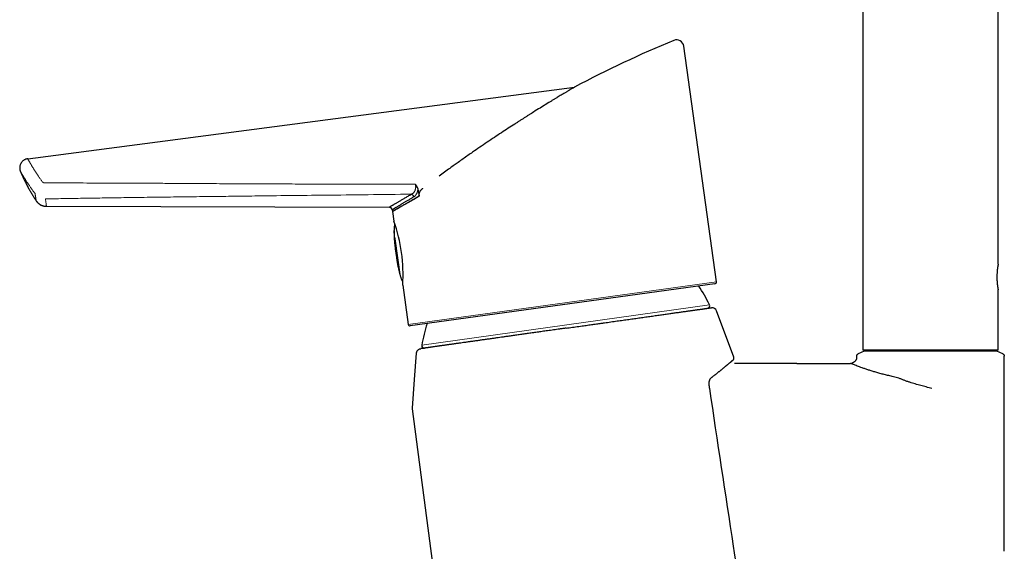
# Model space of a CAD drawing. Header units: millimetres. Extents: x 8 to 850, y 12 to 844.
# Tile 2 of 29: x 149 to 309, y 601 to 688. Entities that reach past the tile are written whole.
import ezdxf

# ---------------------------------------------------------------- set-up
doc = ezdxf.new("R2010")
doc.units = ezdxf.units.MM

msp = doc.modelspace()

# ---------------------------------------------------------------- linework, layer by layer
at = {"color": 7, "linetype": 'Continuous', "lineweight": 30}
for p, q in [((286.14, 795.11), (286.14, 634.16)), ((308.14, 648.16), (308.14, 795.11)), ((262.35, 645.3), (257.05, 683.59)), ((150.4, 665.28), (239.28, 676.94)), ((239.18, 676.89), (239.09, 676.83)), ((239.18, 676.89), (239.09, 676.83)), ((239.18, 676.89), (239.18, 676.89)), ((239.2, 676.9), (239.22, 676.91)), ((239.21, 676.9), (239.27, 676.94)), ((239.26, 676.93), (239.21, 676.9)), ((239.22, 676.91), (239.28, 676.94)), ((239.28, 676.94), (239.25, 676.93)), ((239.26, 676.93), (239.25, 676.93)), ((239.28, 676.94), (239.28, 676.94)), ((149.21, 663.21), (149.21, 663.21)), ((214.04, 659.21), (213.78, 659.07)), ((214.04, 659.21), (213.78, 659.07)), ((213.78, 659.07), (213.78, 659.07)), ((153.44, 657.56), (209.16, 657.42)), ((153.44, 657.56), (153.44, 657.56)), ((209.65, 656.99), (209.69, 656.72)), ((209.69, 656.72), (209.91, 655.15)), ((211.35, 644.75), (212.23, 638.36)), ((262.1, 644.96), (212.57, 638.11)), ((308.14, 634.16), (308.14, 643.96)), ((265.18, 633.02), (262.38, 640.55)), ((286.34, 634.02), (285.37, 633.57)), ((308.14, 634.16), (286.14, 634.16)), ((308.91, 633.57), (307.94, 634.02)), ((265.18, 633.01), (265.18, 633.02)), ((265.18, 633.01), (265.18, 633.02)), ((285.14, 633.21), (285.14, 632.92)), ((309.14, 601.46), (309.14, 633.21)), ((275.39, 632.02), (265.71, 632.02)), ((275.39, 632.02), (284.14, 632.02)), ((227.2, 516.38), (212.96, 624.65))]:
    msp.add_line(p, q, dxfattribs=at)
at = {"color": 8, "linetype": 'Continuous', "lineweight": 0}
for p, q in [((209.94, 653.79), (209.99, 653.45)), ((209.98, 652.62), (209.94, 652.88)), ((210.76, 646.94), (210.11, 651.7)), ((210.15, 652.26), (211.01, 646.07)), ((211.31, 648.75), (210.96, 651.29)), ((212.23, 638.36), (262.35, 645.3)), ((214.44, 634.96), (261.21, 641.55))]:
    msp.add_line(p, q, dxfattribs=at)
at = {"color": 7, "linetype": 'Continuous', "lineweight": 30, "flags": 128}
for points in [[(212.95, 624.75), (213.28, 629.37), (213.59, 633.68)], [(265.71, 632.02), (265.5, 632.02), (265.36, 632.02), (265.3, 632.02)]]:
    msp.add_lwpolyline(points, dxfattribs=at)
at = {"color": 7, "linetype": 'Continuous', "lineweight": 30}
for centre, radius, start, end in [((255.86, 683.43), 1.2, 7.8755, 112.4957), ((212.63, 658.98), 0.559, 13.5232, 77.2342), ((209.16, 656.92), 0.5, 7.9302, 89.7761), ((185.92, 646.53), 25.49, 356.0005, 19.7709), ((262.06, 645.26), 0.3, 277.8838, 7.8838), ((238.88, 630.76), 24.8, 25.7979, 33.9219), ((260.85, 641.38), 0.4, 278.02, 25.7979), ((261.63, 640.28), 0.8, 20.3488, 98.02), ((212.53, 638.4), 0.3, 187.8838, 277.8838), ((238.88, 630.76), 24.8, 161.8457, 170.2421), ((214.83, 634.89), 0.4, 170.2421, 278.02)]:
    msp.add_arc(centre, radius, start, end, dxfattribs=at)
msp.add_ellipse((313.65, 534.09), major_axis=(-150.35, -88.15), ratio=0.92388, start_param=4.56353, end_param=4.665912, dxfattribs=at)
for points, knots in [([(239.09, 676.83), (239.06, 676.81), (238.98, 676.76), (238.81, 676.66), (238.63, 676.56), (238.46, 676.46), (238.33, 676.38), (238.18, 676.29), (238.02, 676.19), (237.85, 676.09), (237.56, 675.91), (237.11, 675.65), (236.63, 675.36), (236.29, 675.15), (236.1, 675.04), (235.91, 674.92), (235.71, 674.8), (235.51, 674.68), (235.08, 674.42), (234.39, 673.99), (233.41, 673.38), (232.59, 672.87), (231.98, 672.49), (231.6, 672.25), (231.21, 672), (230.81, 671.74), (230.4, 671.48), (229.98, 671.21), (229.35, 670.8), (228.48, 670.24), (227.38, 669.51), (226.24, 668.76), (225.07, 667.97), (223.89, 667.17), (222.85, 666.45), (221.94, 665.82), (221.16, 665.27), (220.42, 664.74), (219.69, 664.23), (218.96, 663.7), (218.13, 663.1), (217.55, 662.68), (217.25, 662.45)], [0, 0, 0, 0, 0.0193596, 0.0391964, 0.0596508, 0.0701519, 0.0808543, 0.0917719, 0.102918, 0.1143049, 0.1259441, 0.1589941, 0.1935701, 0.2029075, 0.2123679, 0.2219549, 0.2316716, 0.2415213, 0.2515068, 0.2935966, 0.3376404, 0.3837941, 0.3998364, 0.4161381, 0.4327036, 0.4495371, 0.4666428, 0.4840246, 0.501686, 0.545687, 0.5907379, 0.6368833, 0.6841646, 0.7326202, 0.7793272, 0.810363, 0.8419582, 0.8741199, 0.8999568, 0.929448, 0.962795, 1, 1, 1, 1]), ([(239.09, 676.83), (239.06, 676.81), (238.98, 676.76), (238.81, 676.66), (238.63, 676.56), (238.46, 676.46), (238.33, 676.38), (238.18, 676.29), (238.02, 676.19), (237.85, 676.09), (237.56, 675.91), (237.11, 675.65), (236.63, 675.36), (236.29, 675.15), (236.1, 675.04), (235.91, 674.92), (235.71, 674.8), (235.51, 674.68), (235.08, 674.42), (234.39, 673.99), (233.41, 673.38), (232.59, 672.87), (231.98, 672.49), (231.6, 672.25), (231.21, 672), (230.81, 671.74), (230.4, 671.48), (229.98, 671.21), (229.35, 670.8), (228.48, 670.24), (227.38, 669.51), (226.24, 668.76), (225.07, 667.97), (223.89, 667.17), (222.85, 666.45), (221.94, 665.82), (221.16, 665.27), (220.42, 664.74), (219.69, 664.23), (218.96, 663.7), (218.13, 663.1), (217.55, 662.68), (217.25, 662.45)], [0, 0, 0, 0, 0.0193596, 0.0391964, 0.0596508, 0.0701519, 0.0808543, 0.0917719, 0.102918, 0.1143049, 0.1259441, 0.1589941, 0.1935701, 0.2029075, 0.2123679, 0.2219549, 0.2316716, 0.2415213, 0.2515068, 0.2935966, 0.3376404, 0.3837941, 0.3998364, 0.4161381, 0.4327036, 0.4495371, 0.4666428, 0.4840246, 0.501686, 0.545687, 0.5907379, 0.6368833, 0.6841646, 0.7326202, 0.7793272, 0.810363, 0.8419582, 0.8741199, 0.8999568, 0.929448, 0.962795, 1, 1, 1, 1]), ([(239.25, 676.93), (239.25, 676.93), (239.24, 676.92), (239.23, 676.92), (239.21, 676.91), (239.21, 676.9)], [0, 0, 0, 0, 0.175558, 0.587627, 1, 1, 1, 1]), ([(149.21, 663.21), (149.29, 663.03), (149.46, 662.64), (149.73, 662.06), (150.01, 661.48), (150.31, 660.91), (150.61, 660.34), (150.93, 659.79), (151.26, 659.25), (151.54, 658.8), (151.72, 658.54), (151.78, 658.45)], [0, 0, 0, 0, 0.1129239, 0.232251, 0.3516431, 0.4710705, 0.5905035, 0.7077807, 0.8250065, 0.942153, 1, 1, 1, 1]), ([(213.39, 661.14), (213.39, 661.14), (213.42, 661.11), (213.47, 661.04), (213.55, 660.94), (213.61, 660.84), (213.67, 660.74), (213.73, 660.63), (213.77, 660.53), (213.8, 660.42), (213.82, 660.35), (213.83, 660.31)], [0, 0, 0, 0, 0.0087784, 0.1376245, 0.2664541, 0.3970244, 0.527577, 0.6444665, 0.7613463, 0.8806777, 1, 1, 1, 1]), ([(209.16, 657.42), (209.16, 657.42), (209.16, 657.42), (209.16, 657.42), (209.18, 657.43), (209.21, 657.45), (209.24, 657.47), (209.29, 657.5), (209.34, 657.53), (209.4, 657.57), (209.47, 657.61), (209.55, 657.65), (209.64, 657.7), (209.73, 657.76), (209.84, 657.82), (209.97, 657.9), (210.12, 657.99), (210.29, 658.08), (210.46, 658.18), (210.64, 658.29), (210.84, 658.4), (211.04, 658.53), (211.26, 658.65), (211.49, 658.78), (211.72, 658.92), (211.96, 659.06), (212.22, 659.21), (212.48, 659.37), (212.67, 659.47), (212.76, 659.53)], [0, 0, 0, 0, 0.005566, 0.042263, 0.078959, 0.11573, 0.1525, 0.187452, 0.222404, 0.25742, 0.292435, 0.326179, 0.359923, 0.393723, 0.427523, 0.469066, 0.510609, 0.552255, 0.593901, 0.634938, 0.675975, 0.717108, 0.758242, 0.798579, 0.838917, 0.879343, 0.919769, 0.959874, 1, 1, 1, 1]), ([(213.83, 660.31), (213.86, 660.13), (213.93, 659.76), (214, 659.4), (214.04, 659.21)], [0, 0, 0, 0, 0.499996, 1, 1, 1, 1]), ([(214.04, 659.21), (214.03, 659.24), (214.02, 659.3), (214.02, 659.4), (214.02, 659.49), (214.03, 659.58), (214.05, 659.68), (214.08, 659.77), (214.11, 659.85), (214.16, 659.95), (214.21, 660.05), (214.29, 660.16), (214.37, 660.26), (214.46, 660.35), (214.55, 660.43), (214.61, 660.48), (214.64, 660.51)], [0, 0, 0, 0, 0.06112, 0.122749, 0.185905, 0.249548, 0.310802, 0.372427, 0.43512, 0.498142, 0.582886, 0.66828, 0.755517, 0.843302, 0.921485, 1, 1, 1, 1]), ([(214.04, 659.21), (214.03, 659.25), (214.02, 659.34), (214.02, 659.46), (214.03, 659.59), (214.06, 659.71), (214.1, 659.83), (214.15, 659.94), (214.22, 660.05), (214.29, 660.16), (214.37, 660.26), (214.46, 660.35), (214.55, 660.43), (214.61, 660.48), (214.64, 660.51)], [0, 0, 0, 0, 0.083037, 0.1664, 0.249501, 0.332262, 0.415258, 0.498079, 0.584186, 0.6706, 0.757082, 0.843279, 0.921638, 1, 1, 1, 1]), ([(151.78, 658.45), (151.79, 658.43), (151.81, 658.39), (151.86, 658.33), (151.91, 658.27), (151.96, 658.21), (152.02, 658.15), (152.08, 658.09), (152.14, 658.04), (152.2, 657.99), (152.27, 657.94), (152.34, 657.89), (152.41, 657.84), (152.48, 657.8), (152.55, 657.77), (152.63, 657.73), (152.71, 657.7), (152.79, 657.67), (152.88, 657.64), (152.97, 657.61), (153.05, 657.6), (153.14, 657.58), (153.23, 657.57), (153.32, 657.56), (153.39, 657.56), (153.43, 657.56), (153.44, 657.56)], [0, 0, 0, 0, 0.031713, 0.073125, 0.114679, 0.156345, 0.198101, 0.23993, 0.28182, 0.32376, 0.365744, 0.407764, 0.449816, 0.491895, 0.533997, 0.576121, 0.618264, 0.66514, 0.711892, 0.758393, 0.804657, 0.850696, 0.896521, 0.942143, 0.987568, 1, 1, 1, 1]), ([(213.18, 659.11), (213.1, 659.06), (212.94, 658.97), (212.71, 658.83), (212.49, 658.7), (212.27, 658.57), (212.07, 658.44), (211.87, 658.32), (211.67, 658.21), (211.49, 658.1), (211.31, 657.99), (211.15, 657.89), (210.99, 657.79), (210.84, 657.7), (210.69, 657.62), (210.56, 657.54), (210.43, 657.46), (210.31, 657.39), (210.2, 657.32), (210.1, 657.26), (210.01, 657.21), (209.93, 657.16), (209.86, 657.12), (209.8, 657.08), (209.75, 657.05), (209.71, 657.03), (209.68, 657.01), (209.66, 657), (209.65, 656.99), (209.65, 656.99), (209.65, 656.99)], [0, 0, 0, 0, 0.035479, 0.070972, 0.106542, 0.142111, 0.177741, 0.21337, 0.249124, 0.284879, 0.320696, 0.356513, 0.392462, 0.42841, 0.464424, 0.500438, 0.536539, 0.572657, 0.610518, 0.64838, 0.686321, 0.724262, 0.760941, 0.797621, 0.834373, 0.871125, 0.906057, 0.94099, 0.975985, 1, 1, 1, 1]), ([(212.12, 658.12), (212.06, 658.09), (211.94, 658.02), (211.77, 657.92), (211.6, 657.82), (211.44, 657.73), (211.29, 657.64), (211.14, 657.56), (211, 657.47), (210.88, 657.41), (210.82, 657.37), (210.8, 657.36)], [0, 0, 0, 0, 0.117033, 0.234067, 0.351258, 0.46845, 0.586124, 0.703799, 0.821639, 0.939478, 1, 1, 1, 1]), ([(210.8, 657.36), (210.86, 657.39), (210.98, 657.46), (211.16, 657.57), (211.35, 657.68), (211.55, 657.79), (211.76, 657.91), (211.95, 658.02), (212.07, 658.09), (212.12, 658.12)], [0, 0, 0, 0, 0.1604965, 0.3210983, 0.466433, 0.6117678, 0.7574089, 0.9030501, 1, 1, 1, 1]), ([(212.12, 658.12), (212.19, 658.16), (212.33, 658.24), (212.53, 658.36), (212.72, 658.47), (212.91, 658.57), (213.09, 658.68), (213.3, 658.8), (213.53, 658.93), (213.69, 659.02), (213.78, 659.07)], [0, 0, 0, 0, 0.14045, 0.28096, 0.391885, 0.502812, 0.613849, 0.724886, 0.862418, 1, 1, 1, 1]), ([(213.1, 658.68), (213.01, 658.63), (212.84, 658.53), (212.59, 658.39), (212.35, 658.25), (212.2, 658.16), (212.12, 658.12)], [0, 0, 0, 0, 0.249692, 0.499506, 0.749691, 1, 1, 1, 1]), ([(213.78, 659.07), (213.72, 659.03), (213.6, 658.97), (213.43, 658.87), (213.26, 658.77), (213.15, 658.71), (213.1, 658.68)], [0, 0, 0, 0, 0.249883, 0.499813, 0.749883, 1, 1, 1, 1]), ([(210.8, 657.36), (210.75, 657.33), (210.66, 657.28), (210.53, 657.2), (210.41, 657.13), (210.29, 657.07), (210.2, 657.01), (210.11, 656.97), (210.04, 656.92), (209.98, 656.89), (209.92, 656.85), (209.87, 656.82), (209.82, 656.79), (209.77, 656.77), (209.73, 656.75), (209.71, 656.73), (209.69, 656.72), (209.69, 656.72), (209.69, 656.72)], [0, 0, 0, 0, 0.06558, 0.131182, 0.196792, 0.262395, 0.327974, 0.383035, 0.4381, 0.493161, 0.547428, 0.601698, 0.655964, 0.724754, 0.79357, 0.862395, 0.931211, 1, 1, 1, 1]), ([(209.69, 656.72), (209.69, 656.72), (209.69, 656.72), (209.71, 656.73), (209.73, 656.75), (209.76, 656.76), (209.81, 656.79), (209.86, 656.82), (209.91, 656.85), (209.99, 656.89), (210.08, 656.94), (210.19, 657.01), (210.31, 657.08), (210.43, 657.15), (210.53, 657.21), (210.62, 657.25), (210.7, 657.31), (210.77, 657.34), (210.8, 657.36)], [0, 0, 0, 0, 0.0688618, 0.1377599, 0.2000197, 0.2622862, 0.324546, 0.3870463, 0.4495533, 0.5120536, 0.5907811, 0.6695086, 0.7484481, 0.8273877, 0.8705236, 0.9136595, 0.9568297, 1, 1, 1, 1]), ([(210.07, 654.66), (210.06, 654.64), (210.04, 654.57), (210.02, 654.46), (209.99, 654.33), (209.97, 654.19), (209.95, 654.03), (209.94, 653.9), (209.94, 653.82), (209.94, 653.79)], [0, 0, 0, 0, 0.1031142, 0.2385652, 0.3865955, 0.5475856, 0.7218273, 0.9095465, 1, 1, 1, 1]), ([(209.94, 653.79), (209.94, 653.76), (209.93, 653.65), (209.93, 653.47), (209.93, 653.24), (209.94, 653.04), (209.94, 652.92), (209.94, 652.88)], [0, 0, 0, 0, 0.1082796, 0.3444404, 0.5976444, 0.8680102, 1, 1, 1, 1]), ([(209.94, 652.88), (209.94, 652.83), (209.95, 652.7), (209.96, 652.46), (209.99, 652.17), (210.01, 651.87), (210.04, 651.57), (210.07, 651.26), (210.11, 650.94), (210.15, 650.6), (210.19, 650.25), (210.22, 650.02), (210.24, 649.9)], [0, 0, 0, 0, 0.045927, 0.13833, 0.236, 0.338953, 0.437977, 0.541455, 0.649392, 0.761794, 0.878663, 1, 1, 1, 1]), ([(210.24, 649.9), (210.25, 649.77), (210.29, 649.51), (210.35, 649.13), (210.41, 648.77), (210.47, 648.43), (210.52, 648.1), (210.58, 647.79), (210.64, 647.51), (210.7, 647.24), (210.74, 647.06), (210.76, 646.96), (210.76, 646.94)], [0, 0, 0, 0, 0.131984, 0.258657, 0.38002, 0.496079, 0.606839, 0.712308, 0.812495, 0.899704, 0.982497, 1, 1, 1, 1]), ([(210.76, 646.94), (210.78, 646.88), (210.81, 646.75), (210.86, 646.55), (210.92, 646.35), (210.97, 646.19), (211, 646.1), (211.01, 646.07)], [0, 0, 0, 0, 0.201195, 0.445745, 0.675889, 0.891721, 1, 1, 1, 1]), ([(308.14, 648.16), (308.14, 648.15), (308.14, 648.15), (308.13, 648.13), (308.13, 648.09), (308.12, 648.04), (308.11, 647.98), (308.09, 647.9), (308.08, 647.81), (308.06, 647.71), (308.05, 647.59), (308.03, 647.47), (308.01, 647.33), (308, 647.19), (307.98, 647.03), (307.97, 646.87), (307.96, 646.71), (307.95, 646.53), (307.94, 646.36), (307.94, 646.19), (307.94, 646.01), (307.94, 645.84), (307.94, 645.69), (307.95, 645.56), (307.95, 645.42), (307.96, 645.29), (307.97, 645.15), (307.99, 645.01), (308, 644.86), (308.02, 644.72), (308.04, 644.59), (308.05, 644.47), (308.07, 644.36), (308.08, 644.26), (308.1, 644.17), (308.11, 644.1), (308.12, 644.04), (308.13, 644), (308.14, 643.97), (308.14, 643.96), (308.14, 643.96), (308.14, 643.96)], [0, 0, 0, 0, 0.02617, 0.052525, 0.07907, 0.106071, 0.132236, 0.158582, 0.185111, 0.212081, 0.238505, 0.26511, 0.291997, 0.319269, 0.345896, 0.372713, 0.399824, 0.427342, 0.453678, 0.480204, 0.506923, 0.534111, 0.554972, 0.575926, 0.596993, 0.618155, 0.639424, 0.66558, 0.691916, 0.718432, 0.745385, 0.77193, 0.798661, 0.825677, 0.853087, 0.879655, 0.906413, 0.933468, 0.960931, 0.987127, 1, 1, 1, 1]), ([(211.01, 646.07), (211.02, 646.04), (211.04, 645.97), (211.09, 645.84), (211.15, 645.7), (211.2, 645.57), (211.26, 645.45), (211.32, 645.35), (211.36, 645.29), (211.38, 645.26)], [0, 0, 0, 0, 0.090454, 0.278175, 0.452418, 0.613409, 0.76144, 0.896893, 1, 1, 1, 1]), ([(237.9, 637.74), (238.07, 637.76), (238.42, 637.81), (238.94, 637.89), (239.46, 637.96), (239.98, 638.03), (240.47, 638.1), (240.93, 638.17), (241.37, 638.23), (241.8, 638.29), (242.23, 638.35), (242.65, 638.41), (243.11, 638.47), (243.6, 638.54), (244.13, 638.62), (244.66, 638.69), (245.18, 638.77), (245.7, 638.84), (246.19, 638.91), (246.68, 638.98), (247.16, 639.04), (247.64, 639.11), (248.11, 639.18), (248.58, 639.24), (249.04, 639.31), (249.49, 639.37), (249.95, 639.44), (250.4, 639.5), (250.85, 639.56), (251.31, 639.63), (251.75, 639.69), (252.19, 639.75), (252.62, 639.81), (253.03, 639.87), (253.43, 639.93), (253.82, 639.98), (254.2, 640.04), (254.57, 640.09), (254.94, 640.14), (255.3, 640.19), (255.65, 640.24), (255.99, 640.29), (256.33, 640.34), (256.66, 640.38), (256.99, 640.43), (257.31, 640.47), (257.62, 640.52), (257.91, 640.56), (258.19, 640.6), (258.46, 640.64), (258.71, 640.67), (258.96, 640.71), (259.18, 640.74), (259.38, 640.77), (259.56, 640.79), (259.74, 640.82), (259.9, 640.84), (260.06, 640.86), (260.22, 640.88), (260.38, 640.91), (260.55, 640.93), (260.7, 640.95), (260.84, 640.97), (260.96, 640.99), (261.07, 641.01), (261.17, 641.02), (261.25, 641.03), (261.32, 641.04), (261.39, 641.05), (261.44, 641.06), (261.47, 641.06), (261.5, 641.07), (261.52, 641.07), (261.52, 641.07), (261.52, 641.07)], [0, 0, 0, 0, 0.014082, 0.02817, 0.042259, 0.056346, 0.070428, 0.082256, 0.094084, 0.105911, 0.117561, 0.129212, 0.140861, 0.155664, 0.170472, 0.185283, 0.200091, 0.214894, 0.22896, 0.243031, 0.257105, 0.271176, 0.285242, 0.299308, 0.313379, 0.327452, 0.341523, 0.355589, 0.370377, 0.385171, 0.399967, 0.414761, 0.429548, 0.443654, 0.457765, 0.471878, 0.485989, 0.500095, 0.514201, 0.528312, 0.542425, 0.556536, 0.570642, 0.585461, 0.600287, 0.615114, 0.62994, 0.644759, 0.65896, 0.673166, 0.687374, 0.701579, 0.71578, 0.72771, 0.739642, 0.751572, 0.763316, 0.77506, 0.786804, 0.80176, 0.816723, 0.831688, 0.846651, 0.861608, 0.875549, 0.889495, 0.903443, 0.917389, 0.931331, 0.945271, 0.959217, 0.973164, 0.98711, 1, 1, 1, 1]), ([(237.9, 637.74), (237.72, 637.71), (237.37, 637.67), (236.85, 637.59), (236.35, 637.52), (235.87, 637.45), (235.38, 637.38), (234.91, 637.32), (234.46, 637.26), (234.04, 637.2), (233.61, 637.14), (233.19, 637.08), (232.79, 637.02), (232.39, 636.96), (231.99, 636.91), (231.6, 636.85), (231.22, 636.8), (230.85, 636.75), (230.47, 636.69), (230.09, 636.64), (229.7, 636.58), (229.32, 636.53), (228.96, 636.48), (228.62, 636.43), (228.29, 636.39), (227.89, 636.33), (227.42, 636.26), (226.97, 636.2), (226.6, 636.15), (226.31, 636.11), (226.03, 636.07), (225.73, 636.02), (225.41, 635.98), (225.09, 635.93), (224.76, 635.89), (224.44, 635.84), (224.12, 635.8), (223.81, 635.75), (223.49, 635.71), (223.17, 635.67), (222.85, 635.62), (222.54, 635.58), (222.25, 635.53), (221.97, 635.5), (221.7, 635.46), (221.38, 635.41), (221.02, 635.36), (220.67, 635.31), (220.38, 635.27), (220.16, 635.24), (219.94, 635.21), (219.72, 635.18), (219.48, 635.15), (219.24, 635.11), (219, 635.08), (218.77, 635.05), (218.54, 635.01), (218.32, 634.98), (218.1, 634.95), (217.88, 634.92), (217.66, 634.89), (217.45, 634.86), (217.26, 634.83), (217.08, 634.81), (216.91, 634.78), (216.7, 634.75), (216.47, 634.72), (216.26, 634.69), (216.1, 634.67), (215.97, 634.65), (215.85, 634.63), (215.72, 634.62), (215.59, 634.6), (215.47, 634.58), (215.35, 634.56), (215.23, 634.55), (215.12, 634.53), (215.02, 634.52), (214.92, 634.5), (214.82, 634.49), (214.72, 634.47), (214.62, 634.46), (214.53, 634.45), (214.46, 634.44), (214.41, 634.43), (214.37, 634.43), (214.34, 634.42), (214.31, 634.42), (214.29, 634.41), (214.28, 634.41), (214.28, 634.41), (214.28, 634.41)], [0, 0, 0, 0, 0.014269, 0.028545, 0.041759, 0.054973, 0.06821, 0.081446, 0.093122, 0.104797, 0.116488, 0.12818, 0.139192, 0.150203, 0.161229, 0.172254, 0.182844, 0.193434, 0.204037, 0.214639, 0.226165, 0.237695, 0.247592, 0.257489, 0.267395, 0.277301, 0.293313, 0.309335, 0.318259, 0.327182, 0.336112, 0.345042, 0.355503, 0.365963, 0.376434, 0.386906, 0.397497, 0.408088, 0.418691, 0.429293, 0.440858, 0.452426, 0.462354, 0.472283, 0.482221, 0.49216, 0.508223, 0.524296, 0.533246, 0.542196, 0.551153, 0.560111, 0.5706, 0.58109, 0.591591, 0.602092, 0.612711, 0.623331, 0.633962, 0.644593, 0.656249, 0.667909, 0.677918, 0.687926, 0.697945, 0.707963, 0.724159, 0.740365, 0.749394, 0.758424, 0.76746, 0.776497, 0.787088, 0.797678, 0.808281, 0.818883, 0.829612, 0.840341, 0.851082, 0.861823, 0.876847, 0.89187, 0.906928, 0.921986, 0.932249, 0.942511, 0.952785, 0.963058, 0.976088, 0.989123, 1, 1, 1, 1]), ([(213.59, 633.68), (213.59, 633.7), (213.6, 633.74), (213.61, 633.81), (213.63, 633.87), (213.65, 633.94), (213.68, 634), (213.72, 634.06), (213.76, 634.11), (213.8, 634.16), (213.85, 634.21), (213.9, 634.25), (213.96, 634.29), (214.01, 634.33), (214.08, 634.36), (214.14, 634.38), (214.21, 634.4), (214.25, 634.41), (214.28, 634.41)], [0, 0, 0, 0, 0.0609459, 0.122315, 0.1850187, 0.2481835, 0.3094056, 0.3710566, 0.4332022, 0.4963671, 0.5575339, 0.6191286, 0.6813858, 0.7445507, 0.8074546, 0.8708243, 0.9349165, 1, 1, 1, 1]), ([(297.33, 634.02), (296.97, 634.02), (296.26, 634.02), (295.2, 634.02), (294.16, 634.02), (293.14, 634.02), (292.15, 634.02), (291.22, 634.02), (290.36, 634.02), (289.56, 634.02), (288.83, 634.02), (288.19, 634.02), (287.64, 634.02), (287.17, 634.02), (286.8, 634.02), (286.53, 634.02), (286.37, 634.02), (286.35, 634.02), (286.34, 634.02)], [0, 0, 0, 0, 0.062137, 0.124062, 0.186417, 0.249836, 0.313065, 0.375382, 0.437404, 0.499758, 0.562144, 0.624162, 0.686433, 0.749575, 0.813028, 0.87549, 0.937598, 1, 1, 1, 1]), ([(307.94, 634.02), (307.93, 634.02), (307.91, 634.02), (307.76, 634.02), (307.5, 634.02), (307.14, 634.02), (306.7, 634.02), (306.17, 634.02), (305.55, 634.02), (304.85, 634.02), (304.08, 634.02), (303.25, 634.02), (302.35, 634.02), (301.4, 634.02), (300.41, 634.02), (299.4, 634.02), (298.37, 634.02), (297.68, 634.02), (297.33, 634.02)], [0, 0, 0, 0, 0.062449, 0.124604, 0.187084, 0.250496, 0.313507, 0.375742, 0.43779, 0.500245, 0.56256, 0.624587, 0.686923, 0.750158, 0.813497, 0.875846, 0.937809, 1, 1, 1, 1]), ([(261.59, 629.76), (261.63, 629.78), (261.71, 629.84), (261.83, 629.93), (261.96, 630.03), (262.09, 630.13), (262.21, 630.23), (262.33, 630.32), (262.43, 630.4), (262.53, 630.48), (262.64, 630.58), (262.76, 630.67), (262.88, 630.77), (262.99, 630.86), (263.1, 630.95), (263.21, 631.04), (263.31, 631.12), (263.41, 631.2), (263.51, 631.28), (263.6, 631.36), (263.69, 631.44), (263.78, 631.51), (263.87, 631.58), (263.95, 631.65), (264.03, 631.71), (264.11, 631.78), (264.18, 631.84), (264.25, 631.9), (264.32, 631.95), (264.38, 632.01), (264.44, 632.06), (264.5, 632.11), (264.56, 632.15), (264.61, 632.2), (264.66, 632.24), (264.71, 632.28), (264.75, 632.31), (264.79, 632.35), (264.83, 632.38), (264.87, 632.41), (264.9, 632.44), (264.93, 632.46), (264.95, 632.48), (264.98, 632.5), (265, 632.52), (265.01, 632.53), (265.02, 632.54), (265.02, 632.54), (265.03, 632.55), (265.04, 632.55), (265.04, 632.55), (265.05, 632.56), (265.05, 632.56), (265.06, 632.57), (265.07, 632.58), (265.07, 632.58), (265.08, 632.59), (265.09, 632.6), (265.1, 632.61), (265.11, 632.62), (265.12, 632.64), (265.14, 632.66), (265.15, 632.68), (265.16, 632.7), (265.17, 632.73), (265.18, 632.75), (265.19, 632.79), (265.2, 632.82), (265.2, 632.86), (265.2, 632.89), (265.2, 632.93), (265.19, 632.97), (265.18, 632.99), (265.18, 633.01), (265.18, 633.02)], [0, 0, 0, 0, 0.016282, 0.035338, 0.054686, 0.074279, 0.09404, 0.113873, 0.129123, 0.144937, 0.166007, 0.18701, 0.207947, 0.228824, 0.249646, 0.270388, 0.291076, 0.311688, 0.33223, 0.352707, 0.373124, 0.393488, 0.413802, 0.434073, 0.454306, 0.474506, 0.494678, 0.514812, 0.534902, 0.554931, 0.574915, 0.59486, 0.614772, 0.634654, 0.654514, 0.674355, 0.694185, 0.714007, 0.733829, 0.753653, 0.773497, 0.793215, 0.812919, 0.832609, 0.852288, 0.871951, 0.876863, 0.881547, 0.905725, 0.92031, 0.932815, 0.940034, 0.945988, 0.950817, 0.9548, 0.958149, 0.961026, 0.963558, 0.965846, 0.967977, 0.97003, 0.972066, 0.974127, 0.976265, 0.978511, 0.980867, 0.983318, 0.985834, 0.988393, 0.990977, 0.993576, 0.996185, 0.999088, 1, 1, 1, 1]), ([(264.86, 632.48), (264.88, 632.48), (264.92, 632.49), (264.98, 632.52), (265.04, 632.56), (265.09, 632.6), (265.14, 632.65), (265.17, 632.71), (265.19, 632.78), (265.2, 632.82), (265.2, 632.84)], [0, 0, 0, 0, 0.123606, 0.250796, 0.374402, 0.501592, 0.625198, 0.752388, 0.875994, 1, 1, 1, 1]), ([(285.11, 632.76), (285.11, 632.75), (285.1, 632.72), (285.08, 632.66), (285.05, 632.59), (285, 632.52), (284.95, 632.45), (284.89, 632.38), (284.82, 632.31), (284.74, 632.25), (284.66, 632.19), (284.57, 632.14), (284.48, 632.09), (284.41, 632.07), (284.37, 632.06), (284.36, 632.06)], [0, 0, 0, 0, 0.021022, 0.094461, 0.168665, 0.244893, 0.321672, 0.413447, 0.5059, 0.600314, 0.695348, 0.788645, 0.882595, 0.978933, 1, 1, 1, 1]), ([(285.14, 632.92), (285.14, 632.9), (285.14, 632.87), (285.13, 632.81), (285.12, 632.77), (285.11, 632.76)], [0, 0, 0, 0, 0.353932, 0.694527, 1, 1, 1, 1]), ([(291.12, 629.85), (290.87, 629.9), (290.35, 630.02), (289.62, 630.2), (288.92, 630.38), (288.26, 630.57), (287.64, 630.76), (287.06, 630.94), (286.53, 631.12), (286.04, 631.29), (285.61, 631.45), (285.23, 631.59), (284.9, 631.72), (284.62, 631.83), (284.41, 631.92), (284.25, 631.98), (284.16, 632.02), (284.15, 632.02), (284.15, 632.02)], [0, 0, 0, 0, 0.063135, 0.126398, 0.189719, 0.253084, 0.316501, 0.379964, 0.44346, 0.506971, 0.570483, 0.633988, 0.697491, 0.761014, 0.8246, 0.888324, 0.952289, 1, 1, 1, 1]), ([(261.21, 628.28), (261.2, 628.3), (261.2, 628.33), (261.19, 628.39), (261.18, 628.46), (261.17, 628.53), (261.16, 628.6), (261.16, 628.67), (261.16, 628.74), (261.16, 628.8), (261.17, 628.87), (261.17, 628.93), (261.18, 628.99), (261.19, 629.05), (261.2, 629.11), (261.21, 629.16), (261.23, 629.22), (261.25, 629.27), (261.26, 629.32), (261.29, 629.37), (261.31, 629.42), (261.33, 629.47), (261.36, 629.51), (261.39, 629.55), (261.42, 629.59), (261.44, 629.62), (261.46, 629.64), (261.47, 629.65), (261.49, 629.67), (261.51, 629.69), (261.55, 629.72), (261.57, 629.74), (261.59, 629.76), (261.59, 629.76)], [0, 0, 0, 0, 0.018558, 0.050574, 0.082168, 0.113959, 0.145939, 0.178094, 0.210404, 0.242841, 0.275372, 0.307958, 0.340554, 0.373106, 0.405571, 0.438151, 0.473571, 0.508566, 0.544321, 0.580868, 0.618242, 0.656462, 0.695531, 0.735434, 0.776135, 0.817578, 0.834372, 0.849775, 0.86514, 0.907262, 0.94851, 0.993454, 1, 1, 1, 1]), ([(293.78, 628.94), (293.62, 628.99), (293.32, 629.09), (292.86, 629.26), (292.42, 629.44), (291.98, 629.61), (291.54, 629.75), (291.26, 629.81), (291.12, 629.85)], [0, 0, 0, 0, 0.1671703, 0.3346246, 0.5020186, 0.6684468, 0.8339713, 1, 1, 1, 1]), ([(261.22, 628.21), (261.22, 628.21), (261.22, 628.23), (261.21, 628.25), (261.21, 628.28), (261.21, 628.28)], [0, 0, 0, 0, 0.123785, 0.65517, 1, 1, 1, 1]), ([(261.25, 627.92), (261.25, 627.92), (261.24, 627.95), (261.23, 628), (261.23, 628.08), (261.22, 628.15), (261.22, 628.19), (261.22, 628.21)], [0, 0, 0, 0, 0.02664, 0.300377, 0.569347, 0.837805, 1, 1, 1, 1]), ([(278.18, 516.47), (277.28, 522.36), (274.65, 539.67), (270.3, 568.28), (265.55, 599.54), (262.54, 619.38), (261.25, 627.92)], [0, 0, 0, 0, 0.15863, 0.466058, 0.77005, 1, 1, 1, 1]), ([(297.35, 627.92), (297.05, 628.01), (296.46, 628.18), (295.56, 628.42), (294.67, 628.67), (294.07, 628.85), (293.78, 628.94)], [0, 0, 0, 0, 0.25034, 0.500404, 0.750272, 1, 1, 1, 1]), ([(212.96, 624.65), (212.95, 624.67), (212.95, 624.7), (212.95, 624.73), (212.95, 624.75)], [0, 0, 0, 0, 0.497437, 1, 1, 1, 1])]:
    msp.add_open_spline(points, degree=3, knots=knots, dxfattribs=at)
for points in [[(150.4, 665.28), (150.34, 665.28), (150.23, 665.26), (150.06, 665.2), (149.9, 665.13), (149.76, 665.05), (149.62, 664.94), (149.49, 664.82), (149.38, 664.69), (149.29, 664.54), (149.21, 664.39), (149.15, 664.23), (149.11, 664.06), (149.09, 663.89), (149.09, 663.71), (149.11, 663.54), (149.15, 663.37), (149.19, 663.27), (149.21, 663.21)], [(285.14, 633.21), (285.14, 633.25), (285.15, 633.32), (285.2, 633.43), (285.27, 633.51), (285.34, 633.55), (285.37, 633.57)], [(308.91, 633.57), (308.94, 633.55), (309.01, 633.51), (309.08, 633.43), (309.13, 633.32), (309.14, 633.25), (309.14, 633.21)]]:
    msp.add_open_spline(points, degree=3, dxfattribs=at)
at = {"color": 8, "linetype": 'Continuous', "lineweight": 0}
for points, knots in [([(150.4, 665.28), (150.4, 665.28), (150.4, 665.28), (150.4, 665.28), (150.41, 665.27), (150.42, 665.25), (150.43, 665.22), (150.45, 665.19), (150.48, 665.14), (150.5, 665.09), (150.54, 665.03), (150.58, 664.97), (150.62, 664.89), (150.66, 664.81), (150.71, 664.73), (150.76, 664.65), (150.8, 664.57), (150.85, 664.49), (150.91, 664.39), (150.97, 664.28), (151.05, 664.15), (151.13, 664.02), (151.22, 663.88), (151.31, 663.73), (151.4, 663.58), (151.5, 663.43), (151.6, 663.27), (151.71, 663.11), (151.81, 662.94), (151.92, 662.78), (152.03, 662.61), (152.15, 662.44), (152.27, 662.27), (152.39, 662.1), (152.51, 661.92), (152.64, 661.74), (152.72, 661.62), (152.77, 661.56)], [0, 0, 0, 0, 0.000005, 0.030662, 0.061324, 0.091981, 0.122812, 0.153647, 0.184478, 0.215305, 0.246137, 0.276965, 0.307965, 0.33897, 0.36997, 0.393249, 0.416528, 0.439838, 0.463148, 0.495406, 0.527684, 0.559313, 0.590943, 0.622644, 0.654346, 0.684442, 0.714537, 0.744692, 0.774847, 0.803396, 0.831945, 0.860542, 0.88914, 0.916834, 0.944528, 0.972264, 1, 1, 1, 1]), ([(151.59, 659.63), (151.55, 659.69), (151.46, 659.81), (151.32, 660), (151.17, 660.2), (151.02, 660.42), (150.87, 660.63), (150.73, 660.84), (150.59, 661.04), (150.46, 661.24), (150.33, 661.42), (150.21, 661.6), (150.11, 661.76), (150.02, 661.9), (149.94, 662.02), (149.86, 662.14), (149.79, 662.26), (149.72, 662.37), (149.66, 662.47), (149.6, 662.56), (149.54, 662.66), (149.48, 662.76), (149.43, 662.84), (149.38, 662.92), (149.34, 662.99), (149.31, 663.05), (149.28, 663.1), (149.25, 663.14), (149.23, 663.17), (149.22, 663.2), (149.21, 663.21), (149.21, 663.21), (149.21, 663.21)], [0, 0, 0, 0, 0.027874, 0.055748, 0.093022, 0.130301, 0.167574, 0.205033, 0.242498, 0.279957, 0.317614, 0.355278, 0.392935, 0.421281, 0.449626, 0.480592, 0.511562, 0.542528, 0.568676, 0.594823, 0.62949, 0.664164, 0.698831, 0.732897, 0.766971, 0.801037, 0.834403, 0.867776, 0.901142, 0.934093, 0.96705, 1, 1, 1, 1]), ([(152.77, 661.56), (152.78, 661.55), (152.8, 661.52), (152.84, 661.48), (152.89, 661.45), (152.94, 661.41), (153.01, 661.38), (153.08, 661.37), (153.13, 661.36), (153.17, 661.36), (153.19, 661.36), (153.19, 661.36)], [0, 0, 0, 0, 0.12514, 0.250548, 0.375553, 0.525678, 0.675633, 0.797702, 0.919675, 0.969488, 1, 1, 1, 1]), ([(153.19, 661.36), (153.95, 661.36), (155.46, 661.36), (157.73, 661.35), (159.99, 661.35), (162.26, 661.34), (164.72, 661.33), (167.37, 661.32), (170.21, 661.31), (173.05, 661.29), (176.2, 661.27), (179.67, 661.25), (183.46, 661.23), (187.24, 661.21), (191.02, 661.2), (194.81, 661.18), (198.57, 661.17), (202.29, 661.16), (205.99, 661.15), (209.69, 661.14), (212.15, 661.14), (213.39, 661.14)], [0, 0, 0, 0, 0.0377402, 0.0754808, 0.1132219, 0.1509628, 0.1887033, 0.2358956, 0.2830882, 0.3302809, 0.3774734, 0.4403128, 0.5031524, 0.5659919, 0.6288361, 0.6916805, 0.7545247, 0.8158933, 0.8772618, 0.9386309, 1, 1, 1, 1]), ([(212.76, 659.53), (212.79, 659.54), (212.85, 659.57), (212.95, 659.63), (213.04, 659.7), (213.12, 659.78), (213.19, 659.86), (213.25, 659.95), (213.3, 660.04), (213.35, 660.13), (213.39, 660.23), (213.41, 660.32), (213.44, 660.42), (213.45, 660.52), (213.46, 660.64), (213.46, 660.76), (213.45, 660.86), (213.43, 660.95), (213.42, 661.04), (213.4, 661.11), (213.39, 661.14)], [0, 0, 0, 0, 0.073017, 0.146245, 0.219423, 0.29237, 0.350776, 0.409379, 0.467921, 0.526244, 0.574175, 0.622301, 0.670386, 0.718261, 0.77168, 0.825276, 0.87869, 0.908313, 0.954154, 1, 1, 1, 1]), ([(151.78, 658.45), (151.78, 658.45), (151.78, 658.45), (151.77, 658.46), (151.77, 658.47), (151.77, 658.5), (151.76, 658.55), (151.75, 658.61), (151.74, 658.68), (151.72, 658.77), (151.71, 658.88), (151.69, 659), (151.67, 659.13), (151.65, 659.27), (151.63, 659.39), (151.61, 659.51), (151.6, 659.59), (151.59, 659.63)], [0, 0, 0, 0, 0.002605, 0.075131, 0.147663, 0.220188, 0.292698, 0.371197, 0.449719, 0.528247, 0.606767, 0.685265, 0.763881, 0.842497, 0.894997, 0.9475, 1, 1, 1, 1]), ([(212.76, 659.53), (210.41, 659.5), (205.71, 659.45), (199.11, 659.37), (192.98, 659.31), (187.94, 659.25), (183.52, 659.19), (179.74, 659.15), (175.96, 659.1), (172.18, 659.05), (168.4, 659), (164.93, 658.95), (161.78, 658.9), (158.95, 658.86), (156.12, 658.81), (154.23, 658.78), (153.29, 658.76)], [0, 0, 0, 0, 0.118481, 0.236963, 0.332331, 0.427699, 0.49128, 0.55486, 0.618441, 0.682029, 0.745617, 0.809204, 0.856903, 0.904602, 0.952301, 1, 1, 1, 1]), ([(213.83, 660.31), (213.82, 660.28), (213.81, 660.21), (213.79, 660.11), (213.77, 660.02), (213.74, 659.91), (213.7, 659.8), (213.65, 659.68), (213.59, 659.56), (213.54, 659.47), (213.48, 659.39), (213.42, 659.32), (213.36, 659.25), (213.27, 659.18), (213.21, 659.13), (213.18, 659.11)], [0, 0, 0, 0, 0.057344, 0.11505, 0.172758, 0.230811, 0.316529, 0.402884, 0.49109, 0.579871, 0.644451, 0.709034, 0.786972, 0.893132, 1, 1, 1, 1]), ([(153.29, 658.76), (153.29, 658.71), (153.3, 658.61), (153.32, 658.47), (153.34, 658.34), (153.35, 658.21), (153.37, 658.09), (153.38, 657.98), (153.39, 657.89), (153.4, 657.8), (153.41, 657.73), (153.42, 657.67), (153.43, 657.63), (153.43, 657.59), (153.43, 657.57), (153.44, 657.56), (153.44, 657.56), (153.44, 657.56)], [0, 0, 0, 0, 0.061289, 0.12566, 0.19005, 0.259422, 0.328816, 0.400633, 0.472449, 0.544352, 0.616255, 0.685589, 0.754924, 0.82433, 0.893736, 0.959778, 1, 1, 1, 1]), ([(209.99, 653.45), (209.99, 653.44), (209.99, 653.41), (209.99, 653.37), (210, 653.31), (210, 653.25), (210, 653.18), (210, 653.1), (210, 653.03), (210, 652.95), (210, 652.87), (210, 652.8), (210, 652.74), (210, 652.69), (210, 652.64), (210, 652.61), (209.99, 652.59), (209.99, 652.58), (209.99, 652.58), (209.98, 652.6), (209.98, 652.61), (209.98, 652.62)], [0, 0, 0, 0, 0.052192, 0.105907, 0.158097, 0.211783, 0.264326, 0.318358, 0.371519, 0.426198, 0.47977, 0.534891, 0.588512, 0.643702, 0.69708, 0.752027, 0.805033, 0.859596, 0.912255, 0.966453, 1, 1, 1, 1]), ([(210.11, 651.7), (210.1, 651.73), (210.1, 651.77), (210.09, 651.84), (210.08, 651.91), (210.08, 651.99), (210.07, 652.06), (210.07, 652.13), (210.07, 652.2), (210.07, 652.27), (210.07, 652.32), (210.08, 652.37), (210.08, 652.4), (210.09, 652.42), (210.1, 652.43), (210.11, 652.43), (210.12, 652.41), (210.13, 652.39), (210.14, 652.35), (210.14, 652.3), (210.15, 652.27), (210.15, 652.26)], [0, 0, 0, 0, 0.052434, 0.106392, 0.158825, 0.212773, 0.265337, 0.319409, 0.372284, 0.426671, 0.479919, 0.534693, 0.58825, 0.643354, 0.696987, 0.75219, 0.80554, 0.860469, 0.913231, 0.967557, 1, 1, 1, 1])]:
    msp.add_open_spline(points, degree=3, knots=knots, dxfattribs=at)

doc.saveas('drawing.dxf')
